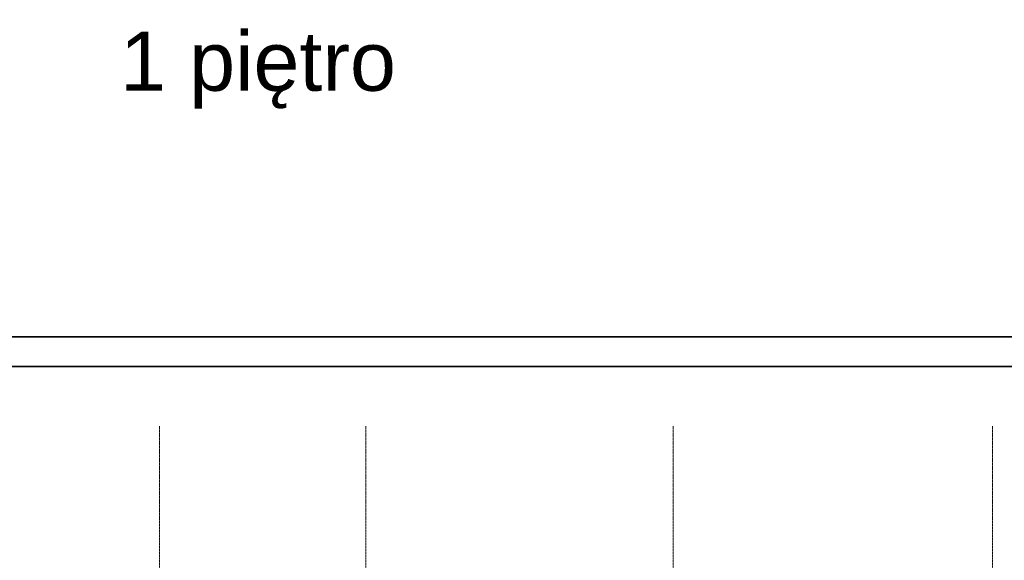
# Model space of a CAD drawing. Header units: centimetres. Extents: x 14504 to 44111, y -18976 to -7683.
# Tile 105 of 141: x 30891 to 32554, y -8596 to -7683. Entities that reach past the tile are written whole.
import ezdxf

# ---------------------------------------------------------------- set-up
doc = ezdxf.new("R2010")
doc.units = ezdxf.units.CM
doc.linetypes.add('Linia siatki', pattern=[0.9925, 0.47, -0.2175, 0.0875, -0.2175])
for name, color, linetype, lineweight in [('_gruba', 90, 'Continuous', 35), ('G-ANNO-TEXT', 8, 'Continuous', 9), ('S-GRID', 8, 'Continuous', 9)]:
    doc.layers.add(name, color=color, linetype=linetype, lineweight=lineweight)
doc.styles.add('Arial_6', font='arial.ttf', dxfattribs={"height": 100})

msp = doc.modelspace()

# ---------------------------------------------------------------- linework, layer by layer
at = {"layer": '_gruba'}
for points in [[(29224, -8218.3), (35324, -8218.3), (35324, -11188.3), (29224, -11188.3)], [(29274, -11138.3), (35274, -11138.3), (35274, -8268.3), (29274, -8268.3)]]:
    msp.add_lwpolyline(points, dxfattribs=at)
at = {"layer": 'S-GRID', "linetype": 'Linia siatki'}
for p, q in [((31126.6, -8369), (31126.6, -10981.5)), ((31475.6, -8369), (31475.6, -10981.5)), ((31994.6, -8369), (31994.6, -10981.5)), ((32534.1, -8369), (32534.1, -10981.5))]:
    msp.add_line(p, q, dxfattribs=at)

# ---------------------------------------------------------------- texts
at = {"layer": 'G-ANNO-TEXT', "color": 1, "insert": (31060.4, -7702.8), "char_height": 100, "width": 2744.176, "attachment_point": 1, "style": 'Arial_6'}
msp.add_mtext('1 piętro', dxfattribs=at)

doc.saveas('drawing.dxf')
